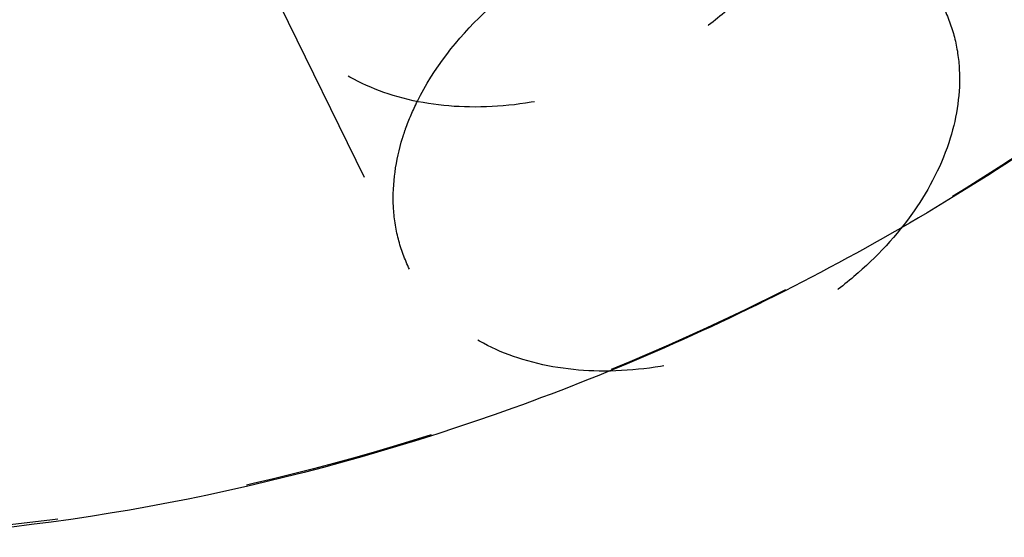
# Model space of a CAD drawing. Header units: millimetres. Extents: x 0 to 410, y 0 to 287.
# Tile 19 of 57: x 301 to 312, y 137 to 143. Entities that reach past the tile are written whole.
import ezdxf

# ---------------------------------------------------------------- set-up
doc = ezdxf.new("R2010")
doc.units = ezdxf.units.MM
doc.header["$LTSCALE"] = 22.55
doc.linetypes.add('HIDDEN', pattern=[0.2, 0.1, -0.1])
doc.layers.get('0').update_dxf_attribs({"linetype": 'CONTINUOUS'})
doc.layers.add('1_ASSI', color=7, linetype='CONTINUOUS')
doc.layers.add('DEFAULT_2', color=8, linetype='HIDDEN')

msp = doc.modelspace()

# ---------------------------------------------------------------- linework, layer by layer
at = {"color": 7, "linetype": 'Continuous'}
msp.add_open_spline([(321.67313, 153.21242), (321.35316, 152.17699), (320.4707, 150.10806), (318.5751, 147.21865), (316.13489, 144.54127), (313.23563, 142.16739), (309.97474, 140.1759), (305.35396, 138.14606), (301.61076, 137.33385), (299.13278, 137.19186)], degree=3, knots=[0, 0, 0, 0, 0.11137341, 0.22950651, 0.35360559, 0.48219621, 0.61335721, 0.74492656, 1, 1, 1, 1], dxfattribs=at)
at = {"layer": '1_ASSI', "color": 8, "linetype": 'HIDDEN'}
msp.add_line((303.68015, 143.45656), (305.20536, 140.34851), dxfattribs=at)
for points, knots in [([(310.04592, 144.99846), (309.95168, 144.6935), (309.63946, 144.08885), (309.05258, 143.46124), (308.4785, 143.03087), (307.84204, 142.66035), (306.98687, 142.34067), (305.94155, 142.21161), (304.97198, 142.35166), (304.28652, 142.70439), (303.88648, 143.10521), (303.73928, 143.33609), (303.6802, 143.45647)], [0, 0, 0, 0, 0.12088515, 0.25298351, 0.32206574, 0.39208722, 0.53136414, 0.66458286, 0.78696477, 0.89729039, 0.94921471, 1, 1, 1, 1]), ([(305.29824, 142.32395), (305.49116, 142.71193), (306.06013, 143.43826), (307.20652, 144.2176), (308.52449, 144.64699), (309.44703, 144.65213), (309.87184, 144.56716)], [0, 0, 0, 0, 0.24052204, 0.5000267, 0.75951684, 1, 1, 1, 1]), ([(311.48943, 143.4324), (311.5449, 143.31937), (311.63327, 143.07855), (311.7112, 142.55606), (311.65121, 142.14956), (311.57113, 141.89041)], [0, 0, 0, 0, 0.23956827, 0.48388309, 1, 1, 1, 1]), ([(305.1237, 141.89041), (305.13498, 141.9269), (305.18421, 142.07484), (305.24584, 142.21857), (305.29824, 142.32395)], [0, 0, 0, 0, 0.24503121, 1, 1, 1, 1]), ([(305.20541, 140.34842), (305.14994, 140.46145), (305.06156, 140.70227), (304.98363, 141.22476), (305.04362, 141.63126), (305.1237, 141.89041)], [0, 0, 0, 0, 0.23956827, 0.48388309, 1, 1, 1, 1]), ([(311.57113, 141.89041), (311.47689, 141.58545), (311.16467, 140.9808), (310.57779, 140.35319), (310.00371, 139.92282), (309.36725, 139.5523), (308.51208, 139.23262), (307.46676, 139.10356), (306.49719, 139.24361), (305.81173, 139.59634), (305.41169, 139.99716), (305.26448, 140.22804), (305.20541, 140.34842)], [0, 0, 0, 0, 0.12088515, 0.25298351, 0.32206574, 0.39208722, 0.53136414, 0.66458286, 0.78696477, 0.89729039, 0.94921471, 1, 1, 1, 1])]:
    msp.add_open_spline(points, degree=3, knots=knots, dxfattribs=at)
at = {"layer": 'DEFAULT_2', "color": 8, "linetype": 'HIDDEN'}
msp.add_open_spline([(321.51913, 153.05701), (321.18823, 151.98622), (320.26362, 149.84715), (318.26373, 146.87576), (315.68357, 144.14235), (311.58836, 140.94058), (306.8074, 138.62827), (301.76095, 137.41164), (298.02908, 137.09351), (294.47373, 137.38098), (291.22512, 138.26876), (288.40688, 139.73325), (286.13491, 141.73068), (284.51483, 144.18816), (283.62555, 146.9982), (283.49969, 150.02997), (283.90597, 152.05324), (284.21616, 153.05701)], degree=3, knots=[0, 0, 0, 0, 0.06112248, 0.12610548, 0.19444265, 0.26521461, 0.40884744, 0.47945792, 0.54754432, 0.61221833, 0.67301022, 0.73000818, 0.78395286, 0.83621239, 0.8885488, 0.9427034, 1, 1, 1, 1], dxfattribs=at)

doc.saveas('drawing.dxf')
